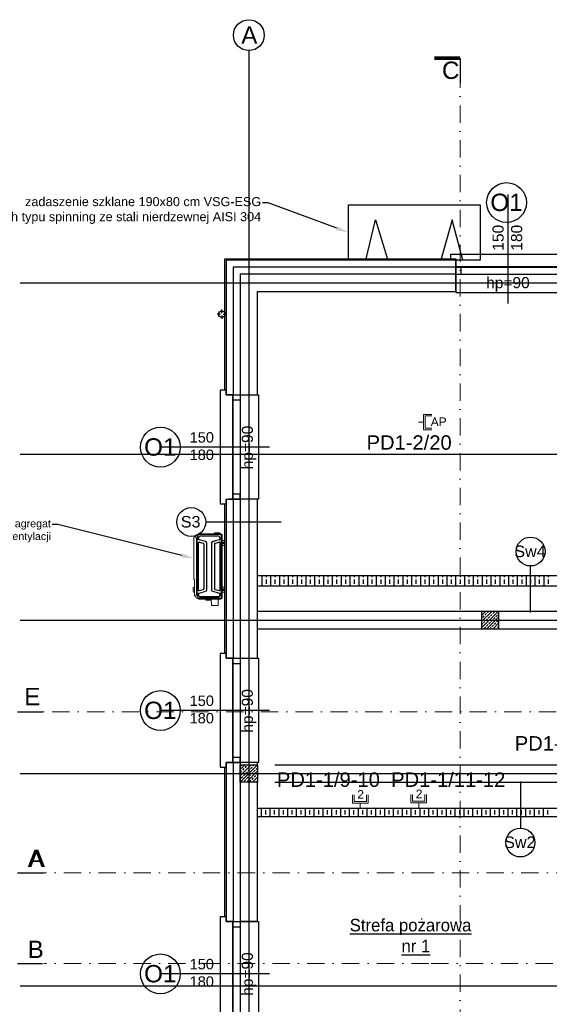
# Model space of a CAD drawing. Header units: millimetres. Extents: x -7023 to 53801, y 9849 to 33561.
# Tile 83 of 256: x 10553 to 11317, y 15815 to 17234. Entities that reach past the tile are written whole.
import ezdxf
from ezdxf.enums import TextEntityAlignment as Align

# ---------------------------------------------------------------- set-up
doc = ezdxf.new("R2010")
doc.units = ezdxf.units.MM
doc.linetypes.add('DASHDOT', pattern=[1, 0.5, -0.25, 0, -0.25])
doc.layers.add('.IE_podklad', color=252, linetype='Continuous')
doc.layers.add('IE_LAN', color=5, linetype='Continuous', lineweight=9)
doc.styles.add('Arial', font='arial.ttf', dxfattribs={"height": 125})
doc.styles.add('MtX_Arial_2', font='txt')
doc.styles.add('Opisowy', font='arial.ttf')
doc.styles.get("Standard").update_dxf_attribs({"font": 'arial.ttf'})
doc.linetypes.add('ZIGZAG', pattern='A,0.00254,-5.08,[131,ltypeshp.shx,S=5.08,R=0,X=-5.08,Y=0],-10.16,[131,ltypeshp.shx,S=5.08,R=180,X=5.08,Y=0],-5.08', length=20.32254)

# ---------------------------------------------------------------- blocks, each defined once
blk = doc.blocks.new('*U62')
at = {"layer": 'IE_LAN', "lineweight": 20}
for p, q in [((-13644.9, -15940.4), (-13644.9, -15928.5)), ((-13642.6, -15938), (-13642.6, -15928.5)), ((-13624.7, -15938), (-13624.7, -15928.5)), ((-13622.5, -15940.4), (-13622.5, -15928.5)), ((-13622.5, -15940.4), (-13644.9, -15940.4)), ((-13624.7, -15938), (-13642.6, -15938)), ((-13633.7, -15947.6), (-13633.7, -15940.4))]:
    blk.add_line(p, q, dxfattribs=at)
at = {"layer": 'IE_LAN', "ltscale": 25, "insert": (-13638, -15921.5), "char_height": 12.39, "attachment_point": 1}
blk.add_mtext_dynamic_manual_height_columns('{\\C256;2}', width=0.263, gutter_width=62, heights=[-12.4], dxfattribs=at)
blk = doc.blocks.new('*U64')
at = {"layer": 'IE_LAN', "lineweight": 20}
for p, q in [((-13661.2, -15989.5), (-13653.9, -15989.5)), ((-13653.9, -16000.6), (-13653.9, -15978.3)), ((-13653.9, -15978.3), (-13642.1, -15978.3)), ((-13651.6, -15998.4), (-13651.6, -15980.5)), ((-13651.6, -15980.5), (-13642.1, -15980.5)), ((-13653.9, -16000.6), (-13642.1, -16000.6)), ((-13651.6, -15998.4), (-13642.1, -15998.4))]:
    blk.add_line(p, q, dxfattribs=at)
at = {"layer": 'IE_LAN', "ltscale": 25, "insert": (-13643.6, -15982.8), "char_height": 12.39, "attachment_point": 1}
blk.add_mtext_dynamic_manual_height_columns('{\\C256;AP}', width=0.263, gutter_width=62, heights=[-12.4], dxfattribs=at)

msp = doc.modelspace()

# ---------------------------------------------------------------- linework, layer by layer
at = {"layer": '.IE_podklad', "ltscale": 25}
for p, q in [((10883.6, 17190), (10883.6, 15097.9)), ((10554.1, 16854.7), (13853.1, 16854.7)), ((10554.1, 16607.7), (13853.1, 16607.7)), ((10554.1, 16368.7), (13536.7, 16368.7)), ((10554.1, 16147.7), (13853.1, 16147.7)), ((10554.1, 15841.7), (13853.1, 15841.7))]:
    msp.add_line(p, q, dxfattribs=at)
at = {"layer": '.IE_podklad', "linetype": 'ByBlock', "lineweight": -2}
for p, q in [((10911.3, 16969.8), (10903.3, 16969.8)), ((10608.4, 16506.3), (10600.4, 16506.3))]:
    msp.add_line(p, q, dxfattribs=at)
at = {"layer": '.IE_podklad', "linetype": 'ByBlock'}
for p, q in [((11027.1, 16887.2), (11027.1, 16967.2)), ((11027.1, 16967.2), (11217.1, 16967.2)), ((11217.1, 16967.2), (11217.1, 16887.2)), ((11052.1, 16887.2), (11066.2, 16945.7)), ((11066.2, 16945.7), (11083.8, 16887.2)), ((11176.6, 16945.7), (11160.3, 16887.2)), ((11192.1, 16887.2), (11176.6, 16945.7)), ((11217.1, 16887.2), (11027.1, 16887.2))]:
    msp.add_line(p, q, dxfattribs=at)
at = {"layer": '.IE_podklad'}
for p, q in [((10849.1, 16887.2), (10849.1, 16889.2)), ((10849.1, 16889.2), (11181.9, 16889.2)), ((10849.1, 16700.2), (10849.1, 16887.2)), ((11181.9, 16887.2), (10851.1, 16887.2)), ((10851.1, 16887.2), (10851.1, 16693.2)), ((11181.9, 16889.2), (11181.9, 16887.2)), ((11181.9, 16865.5), (11181.9, 16887.2)), ((11181.9, 16867.2), (10871.1, 16867.2)), ((10871.1, 16867.2), (10871.1, 16693.2)), ((11181.9, 16842.2), (11181.9, 16867.2)), ((10896.1, 16693.2), (10896.1, 16842.2)), ((10896.1, 16842.2), (11181.9, 16842.2)), ((10871.1, 16693.2), (10896.1, 16693.2)), ((10851.1, 16543.2), (10851.1, 16313.7)), ((10896.1, 16543.2), (10871.1, 16543.2)), ((10871.1, 16543.2), (10871.1, 16313.7)), ((10896.1, 16356.2), (10896.1, 16543.2)), ((10849.1, 16320.7), (10849.1, 16536.2)), ((10930.3, 16509.9), (10821.3, 16509.9)), ((11289.1, 16447.2), (11289.1, 16379.7)), ((10896.1, 16433.2), (11495.1, 16433.2)), ((10902.7, 16417.7), (10902.7, 16433.2)), ((10909, 16430.4), (10909, 16433.2)), ((10915.4, 16417.7), (10915.4, 16433.2)), ((10921.7, 16430.4), (10921.7, 16433.2)), ((10928.1, 16417.7), (10928.1, 16433.2)), ((10934.4, 16430.4), (10934.4, 16433.2)), ((10940.8, 16417.7), (10940.8, 16433.2)), ((10947.1, 16430.4), (10947.1, 16433.2)), ((10953.5, 16417.7), (10953.5, 16433.2)), ((10959.8, 16430.4), (10959.8, 16433.2)), ((10966.2, 16417.7), (10966.2, 16433.2)), ((10972.5, 16430.4), (10972.5, 16433.2)), ((10978.9, 16417.7), (10978.9, 16433.2)), ((10985.2, 16430.4), (10985.2, 16433.2)), ((10991.6, 16417.7), (10991.6, 16433.2)), ((10997.9, 16430.4), (10997.9, 16433.2)), ((11004.3, 16417.7), (11004.3, 16433.2)), ((11010.6, 16430.4), (11010.6, 16433.2)), ((11017, 16417.7), (11017, 16433.2)), ((11023.3, 16430.4), (11023.3, 16433.2)), ((11029.7, 16417.7), (11029.7, 16433.2)), ((11036, 16430.4), (11036, 16433.2)), ((11042.4, 16417.7), (11042.4, 16433.2)), ((11048.7, 16430.4), (11048.7, 16433.2)), ((11055.1, 16417.7), (11055.1, 16433.2)), ((11061.4, 16430.4), (11061.4, 16433.2)), ((11067.8, 16417.7), (11067.8, 16433.2)), ((11074.1, 16430.4), (11074.1, 16433.2)), ((11080.5, 16417.7), (11080.5, 16433.2)), ((11086.8, 16430.4), (11086.8, 16433.2)), ((11093.2, 16417.7), (11093.2, 16433.2)), ((11099.5, 16430.4), (11099.5, 16433.2)), ((11105.9, 16417.7), (11105.9, 16433.2)), ((11112.2, 16430.4), (11112.2, 16433.2)), ((11118.6, 16417.7), (11118.6, 16433.2)), ((11124.9, 16430.4), (11124.9, 16433.2)), ((11131.3, 16417.7), (11131.3, 16433.2)), ((11137.6, 16430.4), (11137.6, 16433.2)), ((11144, 16417.7), (11144, 16433.2)), ((11150.3, 16430.4), (11150.3, 16433.2)), ((11156.7, 16417.7), (11156.7, 16433.2)), ((11163, 16430.4), (11163, 16433.2)), ((11169.4, 16417.7), (11169.4, 16433.2)), ((11175.7, 16430.4), (11175.7, 16433.2)), ((11182.1, 16417.7), (11182.1, 16433.2)), ((11188.4, 16430.4), (11188.4, 16433.2)), ((11194.8, 16417.7), (11194.8, 16433.2)), ((11201.1, 16430.4), (11201.1, 16433.2)), ((11207.5, 16417.7), (11207.5, 16433.2)), ((11213.8, 16430.4), (11213.8, 16433.2)), ((11220.2, 16417.7), (11220.2, 16433.2)), ((11226.5, 16430.4), (11226.5, 16433.2)), ((11232.9, 16417.7), (11232.9, 16433.2)), ((11239.2, 16430.4), (11239.2, 16433.2)), ((11245.6, 16417.7), (11245.6, 16433.2)), ((11251.9, 16430.4), (11251.9, 16433.2)), ((11258.3, 16417.7), (11258.3, 16433.2)), ((11264.6, 16430.4), (11264.6, 16433.2)), ((11271, 16417.7), (11271, 16433.2)), ((11277.3, 16430.4), (11277.3, 16433.2)), ((11283.7, 16417.7), (11283.7, 16433.2)), ((11290, 16430.4), (11290, 16433.2)), ((11296.4, 16417.7), (11296.4, 16433.2)), ((11302.7, 16430.4), (11302.7, 16433.2)), ((11309.1, 16417.7), (11309.1, 16433.2)), ((11315.4, 16430.4), (11315.4, 16433.2)), ((11495.1, 16417.7), (10896.1, 16417.7)), ((10909, 16420.9), (10909, 16427.2)), ((10909, 16417.7), (10909, 16417.7)), ((10921.7, 16420.9), (10921.7, 16427.2)), ((10921.7, 16417.7), (10921.7, 16417.7)), ((10934.4, 16420.9), (10934.4, 16427.2)), ((10934.4, 16417.7), (10934.4, 16417.7)), ((10947.1, 16420.9), (10947.1, 16427.2)), ((10947.1, 16417.7), (10947.1, 16417.7)), ((10959.8, 16420.9), (10959.8, 16427.2)), ((10959.8, 16417.7), (10959.8, 16417.7)), ((10972.5, 16420.9), (10972.5, 16427.2)), ((10972.5, 16417.7), (10972.5, 16417.7)), ((10985.2, 16420.9), (10985.2, 16427.2)), ((10985.2, 16417.7), (10985.2, 16417.7)), ((10997.9, 16420.9), (10997.9, 16427.2)), ((10997.9, 16417.7), (10997.9, 16417.7)), ((11010.6, 16420.9), (11010.6, 16427.2)), ((11010.6, 16417.7), (11010.6, 16417.7)), ((11023.3, 16420.9), (11023.3, 16427.2)), ((11023.3, 16417.7), (11023.3, 16417.7)), ((11036, 16420.9), (11036, 16427.2)), ((11036, 16417.7), (11036, 16417.7)), ((11048.7, 16420.9), (11048.7, 16427.2)), ((11048.7, 16417.7), (11048.7, 16417.7)), ((11061.4, 16420.9), (11061.4, 16427.2)), ((11061.4, 16417.7), (11061.4, 16417.7)), ((11074.1, 16420.9), (11074.1, 16427.2)), ((11074.1, 16417.7), (11074.1, 16417.7)), ((11086.8, 16420.9), (11086.8, 16427.2)), ((11086.8, 16417.7), (11086.8, 16417.7)), ((11099.5, 16420.9), (11099.5, 16427.2)), ((11099.5, 16417.7), (11099.5, 16417.7)), ((11112.2, 16420.9), (11112.2, 16427.2)), ((11112.2, 16417.7), (11112.2, 16417.7)), ((11124.9, 16420.9), (11124.9, 16427.2)), ((11124.9, 16417.7), (11124.9, 16417.7)), ((11137.6, 16420.9), (11137.6, 16427.2)), ((11137.6, 16417.7), (11137.6, 16417.7)), ((11150.3, 16420.9), (11150.3, 16427.2)), ((11150.3, 16417.7), (11150.3, 16417.7)), ((11163, 16420.9), (11163, 16427.2)), ((11163, 16417.7), (11163, 16417.7)), ((11175.7, 16420.9), (11175.7, 16427.2)), ((11175.7, 16417.7), (11175.7, 16417.7)), ((11188.4, 16420.9), (11188.4, 16427.2)), ((11188.4, 16417.7), (11188.4, 16417.7)), ((11201.1, 16420.9), (11201.1, 16427.2)), ((11201.1, 16417.7), (11201.1, 16417.7)), ((11213.8, 16420.9), (11213.8, 16427.2)), ((11213.8, 16417.7), (11213.8, 16417.7)), ((11226.5, 16420.9), (11226.5, 16427.2)), ((11226.5, 16417.7), (11226.5, 16417.7)), ((11239.2, 16420.9), (11239.2, 16427.2)), ((11239.2, 16417.7), (11239.2, 16417.7)), ((11251.9, 16420.9), (11251.9, 16427.2)), ((11251.9, 16417.7), (11251.9, 16417.7)), ((11264.6, 16420.9), (11264.6, 16427.2)), ((11264.6, 16417.7), (11264.6, 16417.7)), ((11277.3, 16420.9), (11277.3, 16427.2)), ((11277.3, 16417.7), (11277.3, 16417.7)), ((11290, 16420.9), (11290, 16427.2)), ((11290, 16417.7), (11290, 16417.7)), ((11302.7, 16420.9), (11302.7, 16427.2)), ((11302.7, 16417.7), (11302.7, 16417.7)), ((11315.4, 16420.9), (11315.4, 16427.2)), ((11315.4, 16417.7), (11315.4, 16417.7)), ((11219.1, 16375.5), (11224.7, 16381.2)), ((11219.1, 16366.5), (11233.7, 16381.2)), ((11219.1, 16357.6), (11242.7, 16381.2)), ((11244.1, 16381.2), (11219.1, 16381.2)), ((11219.1, 16381.2), (11219.1, 16356.2)), ((11219.4, 16380.4), (11220.3, 16381.2)), ((11220.6, 16372.5), (11222.8, 16374.8)), ((11223.9, 16375.9), (11226.2, 16378.2)), ((11226.7, 16356.2), (11244.1, 16373.6)), ((11227.3, 16379.3), (11229.2, 16381.2)), ((11228.4, 16371.4), (11230.7, 16373.7)), ((11231.8, 16374.8), (11234, 16377)), ((11235.2, 16378.2), (11237.4, 16380.4)), ((11239.7, 16373.7), (11241.9, 16375.9)), ((11243, 16377), (11244.1, 16378.1)), ((11244.1, 16356.2), (11244.1, 16381.2)), ((11219.1, 16371), (11219.4, 16371.4)), ((11219.1, 16362), (11220.6, 16363.6)), ((11221.7, 16364.7), (11223.9, 16366.9)), ((11222.8, 16356.8), (11225.1, 16359.1)), ((11225.1, 16368.1), (11227.3, 16370.3)), ((11226.2, 16360.2), (11228.4, 16362.4)), ((11229.6, 16363.6), (11231.8, 16365.8)), ((11232.9, 16366.9), (11235.2, 16369.2)), ((11234, 16359.1), (11236.3, 16361.3)), ((11235.7, 16356.2), (11244.1, 16364.6)), ((11236.3, 16370.3), (11238.5, 16372.5)), ((11237.4, 16362.4), (11239.7, 16364.7)), ((11240.8, 16365.8), (11243, 16368.1)), ((11241.9, 16357.9), (11244.1, 16360.1)), ((10896.1, 16313.7), (10896.1, 16356.2)), ((11219.1, 16356.2), (11244.1, 16356.2)), ((11231.2, 16356.2), (11232.9, 16357.9)), ((11240.2, 16356.2), (11240.8, 16356.8)), ((10851.1, 16313.7), (10861.2, 16313.7)), ((10871.1, 16313.7), (10896.1, 16313.7)), ((10871.1, 16163.7), (10851.1, 16163.7)), ((10851.1, 16163.7), (10851.1, 15934.2)), ((10896.1, 16163.7), (10871.1, 16163.7)), ((10871.1, 16163.7), (10871.1, 15934.2)), ((10871.1, 16153.2), (10878, 16160.2)), ((10871.1, 16144.3), (10887, 16160.2)), ((10871.1, 16135.3), (10896, 16160.2)), ((10871.1, 16160.2), (10896.1, 16160.2)), ((10871.1, 16135.2), (10871.1, 16160.2)), ((10881.6, 16159.3), (10882.5, 16160.2)), ((10889.4, 16158.1), (10891.5, 16160.2)), ((10896.1, 16160.2), (10896.1, 16163.7)), ((10896.1, 16160.2), (10896.1, 16135.2)), ((10849.1, 15941.2), (10849.1, 16156.7)), ((10871.1, 16157.7), (10872.6, 16159.3)), ((10871.5, 16149.2), (10873.7, 16151.4)), ((10874.8, 16152.5), (10877.1, 16154.8)), ((10876, 16144.7), (10878.2, 16146.9)), ((10878.2, 16155.9), (10880.4, 16158.1)), ((10879.3, 16148), (10881.6, 16150.3)), ((10880, 16135.2), (10896.1, 16151.3)), ((10882.7, 16151.4), (10884.9, 16153.6)), ((10886.1, 16154.8), (10888.3, 16157)), ((10887.2, 16146.9), (10889.4, 16149.2)), ((10890.5, 16150.3), (10892.8, 16152.5)), ((10893.9, 16153.6), (10896.1, 16155.8)), ((10895, 16145.8), (10896, 16146.8)), ((10871.1, 16139.8), (10871.5, 16140.2)), ((10896.1, 16135.2), (10871.1, 16135.2)), ((10872.6, 16141.3), (10874.8, 16143.5)), ((10875.5, 16135.2), (10876, 16135.7)), ((10877.1, 16136.8), (10879.3, 16139.1)), ((10880.4, 16140.2), (10882.7, 16142.4)), ((10883.8, 16143.5), (10886.1, 16145.8)), ((10884.9, 16135.7), (10887.2, 16137.9)), ((10888.3, 16139.1), (10890.5, 16141.3)), ((10888.9, 16135.2), (10896, 16142.3)), ((10891.7, 16142.4), (10893.9, 16144.7)), ((10893.4, 16135.2), (10895, 16136.8)), ((10896.1, 15934.2), (10896.1, 16135.2)), ((11275.4, 16068.5), (11275.4, 16136)), ((11397.1, 16097.2), (10896.1, 16097.2)), ((10901.7, 16085.2), (10901.7, 16097.2)), ((10908.1, 16088.4), (10908.1, 16094.7)), ((10914.4, 16085.2), (10914.4, 16097.2)), ((10920.8, 16088.4), (10920.8, 16094.7)), ((10927.1, 16085.2), (10927.1, 16097.2)), ((10933.5, 16088.4), (10933.5, 16094.7)), ((10939.8, 16085.2), (10939.8, 16097.2)), ((10946.2, 16088.4), (10946.2, 16094.7)), ((10952.5, 16085.2), (10952.5, 16097.2)), ((10958.9, 16088.4), (10958.9, 16094.7)), ((10965.2, 16085.2), (10965.2, 16097.2)), ((10971.6, 16088.4), (10971.6, 16094.7)), ((10977.9, 16085.2), (10977.9, 16097.2)), ((10984.3, 16088.4), (10984.3, 16094.7)), ((10990.6, 16085.2), (10990.6, 16097.2)), ((10997, 16088.4), (10997, 16094.7)), ((11003.3, 16085.2), (11003.3, 16097.2)), ((11009.7, 16088.4), (11009.7, 16094.7)), ((11016, 16085.2), (11016, 16097.2)), ((11022.4, 16088.4), (11022.4, 16094.7)), ((11028.7, 16085.2), (11028.7, 16097.2)), ((11035.1, 16088.4), (11035.1, 16094.7)), ((11041.4, 16085.2), (11041.4, 16097.2)), ((11047.8, 16088.4), (11047.8, 16094.7)), ((11054.1, 16085.2), (11054.1, 16097.2)), ((11060.5, 16088.4), (11060.5, 16094.7)), ((11066.8, 16085.2), (11066.8, 16097.2)), ((11073.2, 16088.4), (11073.2, 16094.7)), ((11079.5, 16085.2), (11079.5, 16097.2)), ((11085.9, 16088.4), (11085.9, 16094.7)), ((11092.2, 16085.2), (11092.2, 16097.2)), ((11098.6, 16088.4), (11098.6, 16094.7)), ((11104.9, 16085.2), (11104.9, 16097.2)), ((11111.3, 16088.4), (11111.3, 16094.7)), ((11117.6, 16085.2), (11117.6, 16097.2)), ((11124, 16088.4), (11124, 16094.7)), ((11130.3, 16085.2), (11130.3, 16097.2)), ((11136.7, 16088.4), (11136.7, 16094.7)), ((11143, 16085.2), (11143, 16097.2)), ((11149.4, 16088.4), (11149.4, 16094.7)), ((11155.7, 16085.2), (11155.7, 16097.2)), ((11162.1, 16088.4), (11162.1, 16094.7)), ((11168.4, 16085.2), (11168.4, 16097.2)), ((11174.8, 16088.4), (11174.8, 16094.7)), ((11181.1, 16085.2), (11181.1, 16097.2)), ((11187.5, 16088.4), (11187.5, 16094.7)), ((11193.8, 16085.2), (11193.8, 16097.2)), ((11200.2, 16088.4), (11200.2, 16094.7)), ((11206.5, 16085.2), (11206.5, 16097.2)), ((11212.9, 16088.4), (11212.9, 16094.7)), ((11219.2, 16085.2), (11219.2, 16097.2)), ((11225.6, 16088.4), (11225.6, 16094.7)), ((11231.9, 16085.2), (11231.9, 16097.2)), ((11238.3, 16088.4), (11238.3, 16094.7)), ((11244.6, 16085.2), (11244.6, 16097.2)), ((11251, 16088.4), (11251, 16094.7)), ((11257.3, 16085.2), (11257.3, 16097.2)), ((11263.7, 16088.4), (11263.7, 16094.7)), ((11270, 16085.2), (11270, 16097.2)), ((11276.4, 16088.4), (11276.4, 16094.7)), ((11282.7, 16085.2), (11282.7, 16097.2)), ((11289.1, 16088.4), (11289.1, 16094.7)), ((11295.4, 16085.2), (11295.4, 16097.2)), ((11301.8, 16088.4), (11301.8, 16094.7)), ((11308.1, 16085.2), (11308.1, 16097.2)), ((11314.5, 16088.4), (11314.5, 16094.7)), ((11478.1, 16085.2), (10896.1, 16085.2)), ((10908.1, 16085.2), (10908.1, 16085.2)), ((10896.1, 15934.2), (10871.1, 15934.2))]:
    msp.add_line(p, q, dxfattribs=at)
at = {"layer": '.IE_podklad', "linetype": 'ZIGZAG'}
for p, q in [((11181.9, 16877.2), (10861.1, 16877.2)), ((10861.1, 16877.2), (10861.1, 16693.2)), ((10861.2, 16543.2), (10861.2, 16313.7)), ((10861.1, 16163.7), (10861.1, 15934.2))]:
    msp.add_line(p, q, dxfattribs=at)
at = {"layer": '.IE_podklad', "linetype": 'Continuous'}
for p, q in [((10844.7, 16811.2), (10844.7, 16816.2)), ((10843, 16809.5), (10838, 16809.5)), ((10844.7, 16807.8), (10844.7, 16802.8)), ((10846.4, 16809.5), (10851.4, 16809.5))]:
    msp.add_line(p, q, dxfattribs=at)
at = {"layer": '.IE_podklad', "linetype": 'Continuous', "lineweight": 0}
for p, q in [((10804.4, 16427.3), (10804.4, 16487.8)), ((10805.4, 16488), (10804.5, 16487.9)), ((10805.4, 16488.4), (10805.4, 16488)), ((10809.7, 16492.3), (10811.3, 16493)), ((10810.9, 16491.7), (10811.5, 16491.9)), ((10811.8, 16493.1), (10843.2, 16493.1)), ((10815.7, 16490.2), (10813, 16490.2)), ((10813, 16489.5), (10815.7, 16489.5)), ((10840.1, 16490.2), (10815.7, 16490.2)), ((10815.7, 16489.5), (10826.5, 16489.5)), ((10826.5, 16489.5), (10837.4, 16489.5)), ((10834.3, 16493.1), (10834.3, 16494.4)), ((10837.4, 16489.5), (10840.1, 16489.5)), ((10841.3, 16488.2), (10841.9, 16486.3)), ((10842.5, 16486.4), (10841.8, 16488.9)), ((10844, 16492.8), (10844.8, 16492)), ((10845.1, 16491.3), (10845.1, 16400.5)), ((10808, 16486), (10808, 16486.2)), ((10808, 16484.6), (10808, 16486)), ((10808, 16406), (10808, 16484.6)), ((10810.7, 16412), (10810.7, 16480.2)), ((10811.3, 16480.2), (10811.3, 16412)), ((10821.1, 16481.9), (10811.8, 16484.5)), ((10811.9, 16485), (10821.3, 16482.5)), ((10817.9, 16479.2), (10811.9, 16480.7)), ((10812.1, 16481.3), (10818, 16479.8)), ((10818.6, 16414), (10818.6, 16478.3)), ((10819.2, 16478.3), (10819.2, 16414)), ((10822.6, 16480), (10822.6, 16446.1)), ((10823.2, 16480), (10823.2, 16446.1)), ((10829.9, 16480), (10829.9, 16446.2)), ((10830.5, 16480), (10830.5, 16412.2)), ((10831.8, 16482.5), (10841.2, 16485)), ((10841.3, 16484.5), (10832, 16481.9)), ((10833.9, 16414), (10833.9, 16478.3)), ((10834.5, 16478.3), (10834.5, 16414)), ((10835.1, 16479.8), (10841, 16481.3)), ((10841.2, 16480.7), (10835.2, 16479.2)), ((10841.8, 16412), (10841.8, 16480.2)), ((10842.4, 16480.2), (10842.4, 16412)), ((10848.1, 16483.4), (10845.1, 16483.4)), ((10845.1, 16476.1), (10848.1, 16476.1)), ((10845.8, 16480.4), (10845.9, 16479.2)), ((10847, 16479.2), (10847, 16480.4)), ((10849.1, 16477.1), (10849.1, 16482.4)), ((10822.6, 16446.1), (10822.6, 16412.2)), ((10823.2, 16446.1), (10823.2, 16412.2)), ((10829.9, 16446.2), (10829.9, 16412.2)), ((10804.5, 16427.2), (10805.4, 16427.1)), ((10805.4, 16416.1), (10804.6, 16416.1)), ((10805.4, 16427.1), (10805.3, 16403.9)), ((10848.1, 16416.1), (10845.1, 16416.1)), ((10803.6, 16409.8), (10803.6, 16415.1)), ((10804.6, 16408.8), (10805.4, 16408.8)), ((10807.2, 16402.7), (10808, 16406)), ((10810.6, 16405.8), (10811, 16404.4)), ((10811.6, 16404.6), (10811.2, 16405.9)), ((10811.8, 16407.7), (10821.1, 16410.3)), ((10811.9, 16411.5), (10817.9, 16413)), ((10821.3, 16409.7), (10811.9, 16407.2)), ((10818, 16412.4), (10812.1, 16410.9)), ((10813, 16402.7), (10826.5, 16402.7)), ((10837.4, 16402), (10813, 16401.9)), ((10826.5, 16402.7), (10837.4, 16402.7)), ((10841.2, 16407.2), (10831.8, 16409.7)), ((10832, 16410.3), (10841.3, 16407.7)), ((10841, 16410.9), (10835.1, 16412.4)), ((10835.2, 16413), (10841.2, 16411.5)), ((10837.4, 16402.7), (10840.1, 16402.7)), ((10840.1, 16402), (10837.4, 16402)), ((10841.4, 16404.3), (10841.1, 16403.4)), ((10841.4, 16404.3), (10841.9, 16405.9)), ((10845.1, 16408.8), (10848.1, 16408.8)), ((10845.8, 16413.1), (10845.9, 16411.9)), ((10847, 16411.9), (10847, 16413.1)), ((10849.1, 16409.8), (10849.1, 16415.1)), ((10807.7, 16400.9), (10807.7, 16400.9)), ((10811.4, 16399.1), (10809.7, 16399.9)), ((10810.9, 16400.6), (10811.5, 16400.3)), ((10843.3, 16399.1), (10811.4, 16399.1)), ((10821.2, 16399.1), (10821.9, 16397.8)), ((10822.9, 16397.6), (10822.2, 16397.6)), ((10826.9, 16397.6), (10822.9, 16397.6)), ((10827.6, 16397.6), (10826.9, 16397.6)), ((10827.9, 16397.8), (10828.7, 16399.1)), ((10829.1, 16399.1), (10829.6, 16389.9)), ((10838.5, 16389.9), (10829.6, 16389.9)), ((10839.1, 16389.9), (10838.5, 16389.9)), ((10844.9, 16400.2), (10844.1, 16399.4))]:
    msp.add_line(p, q, dxfattribs=at)
at = {"layer": '.IE_podklad', "lineweight": 0}
for p, q in [((10811.4, 16489), (10810.6, 16486.4)), ((10812, 16488.8), (10811.2, 16486.3)), ((10843.1, 16491.9), (10811.5, 16491.9)), ((10834.3, 16494.4), (10841.9, 16494.4)), ((10841.9, 16494.4), (10841.9, 16493.1)), ((10811, 16404.4), (10811.3, 16403.2)), ((10811.6, 16404.6), (10812, 16403.4)), ((10843.1, 16400.3), (10811.5, 16400.3)), ((10839.5, 16390.3), (10839.5, 16399.1))]:
    msp.add_line(p, q, dxfattribs=at)
at = {"layer": '.IE_podklad', "ltscale": 0.5}
for p, q in [((11617.1, 16381.2), (10896.1, 16381.2)), ((10896.1, 16356.2), (11617.1, 16356.2)), ((10921.1, 16160.2), (12039.6, 16160.2)), ((10921.1, 16135.2), (12039.6, 16135.2))]:
    msp.add_line(p, q, dxfattribs=at)
at = {"layer": '.IE_podklad', "linetype": 'DASHDOT', "lineweight": 13, "ltscale": 50}
msp.add_line((10550.2, 16236.4), (13108.5, 16236.4), dxfattribs=at)
at = {"layer": '.IE_podklad', "lineweight": 30, "ltscale": 25}
for p, q in [((10550.2, 16236.4), (10586.1, 16236.4)), ((10552, 16004.7), (10588, 16004.7))]:
    msp.add_line(p, q, dxfattribs=at)
at = {"layer": '.IE_podklad', "ltscale": 25, "const_width": 5}
msp.add_lwpolyline([(11151, 17178.5), (11188, 17178.5)], dxfattribs=at)
at = {"layer": '.IE_podklad', "lineweight": 30, "ltscale": 25}
for points in [[(11188, 17178.5), (11188, 17142.5)], [(10550.2, 16004.7), (10586.1, 16004.7)], [(10550.2, 15873.8), (10586.1, 15873.8)]]:
    msp.add_lwpolyline(points, dxfattribs=at)
at = {"layer": '.IE_podklad', "linetype": 'DASHDOT', "lineweight": 13, "ltscale": 50}
for points in [[(11188, 17160.5), (11188, 15275)], [(11143, 16004.7), (11143, 16004.7), (10588.1, 16004.7)], [(13605.8, 16004.7), (11143, 16004.7)], [(11143, 15873.8), (11143, 15873.8), (10588.1, 15873.8)], [(12373.8, 15873.8), (11143, 15873.8)]]:
    msp.add_lwpolyline(points, dxfattribs=at)
at = {"layer": '.IE_podklad', "linetype": 'ByBlock', "lineweight": -2}
for points in [[(11010.2, 16933.4), (10911.3, 16969.8)], [(10786.9, 16461.9), (10608.4, 16506.3)]]:
    msp.add_lwpolyline(points, dxfattribs=at)
at = {"layer": '.IE_podklad'}
for points in [[(11257.2, 16824.8), (11257.2, 16982.2)], [(11181.9, 16887.2), (11181.9, 16841), (11331.9, 16841), (11331.9, 16883)], [(10851.1, 16693.2), (10897.3, 16693.2), (10897.3, 16543.2), (10855.2, 16543.2)], [(10913.5, 16617.9), (10756.1, 16617.9)], [(10851.1, 16313.7), (10897.3, 16313.7), (10897.3, 16163.7), (10855.2, 16163.7)], [(10913.5, 16238.4), (10756.1, 16238.4)], [(10851.1, 15934.2), (10897.3, 15934.2), (10897.3, 15784.2), (10855.2, 15784.2)], [(10913.5, 15858.9), (10756.1, 15858.9)]]:
    msp.add_lwpolyline(points, dxfattribs=at)
for points in [[(11181.9, 16887.2), (11174.9, 16887.2), (11174.9, 16896), (11338.9, 16896), (11338.9, 16887.2), (11331.9, 16887.2), (11331.9, 16877), (11181.9, 16877)], [(11181.9, 16867.2), (11331.9, 16867.2), (11331.9, 16877.8), (11181.9, 16877.8)], [(11181.9, 16867.2), (11189.7, 16867.2), (11189.7, 16877.8), (11181.9, 16877.8)], [(10851.1, 16693.2), (10851.1, 16700.2), (10842.2, 16700.2), (10842.2, 16536.2), (10851.1, 16536.2), (10851.1, 16543.2), (10861.2, 16543.2), (10861.2, 16693.2)], [(10871.1, 16693.2), (10871.1, 16543.2), (10860.4, 16543.2), (10860.4, 16693.2)], [(10871.1, 16693.2), (10871.1, 16685.4), (10860.4, 16685.4), (10860.4, 16693.2)], [(10871.1, 16543.2), (10871.1, 16550.4), (10860.4, 16550.4), (10860.4, 16543.2)], [(10851.1, 16313.7), (10851.1, 16320.7), (10842.2, 16320.7), (10842.2, 16156.7), (10851.1, 16156.7), (10851.1, 16163.7), (10861.2, 16163.7), (10861.2, 16313.7)], [(10871.1, 16313.7), (10871.1, 16163.7), (10860.4, 16163.7), (10860.4, 16313.7)], [(10871.1, 16313.7), (10871.1, 16305.9), (10860.4, 16305.9), (10860.4, 16313.7)], [(10871.1, 16163.7), (10871.1, 16170.9), (10860.4, 16170.9), (10860.4, 16163.7)], [(10851.1, 15934.2), (10851.1, 15941.2), (10842.2, 15941.2), (10842.2, 15777.2), (10851.1, 15777.2), (10851.1, 15784.2), (10861.2, 15784.2), (10861.2, 15934.2)], [(10871.1, 15934.2), (10871.1, 15784.2), (10860.4, 15784.2), (10860.4, 15934.2)], [(10871.1, 15934.2), (10871.1, 15926.4), (10860.4, 15926.4), (10860.4, 15934.2)]]:
    msp.add_lwpolyline(points, close=True, dxfattribs=at)
at = {"layer": '.IE_podklad', "linetype": 'Continuous'}
for centre, radius in [((10883.6, 17211.6), 22.2), ((10844.7, 16809.5), 4.5)]:
    msp.add_circle(centre, radius, dxfattribs=at)
at = {"layer": '.IE_podklad'}
for centre, radius in [((11255, 16970.4), 28.7), ((10756.1, 16617.9), 28.7), ((10800.6, 16510.1), 20.8), ((11289.6, 16467.5), 20.8), ((10756.1, 16238.4), 28.7), ((11274.9, 16048.2), 20.8), ((10756.1, 15858.9), 28.7)]:
    msp.add_circle(centre, radius, dxfattribs=at)
at = {"layer": '.IE_podklad', "linetype": 'Continuous', "lineweight": 0}
for centre, radius, start, end in [((10804.5, 16487.7), 0.204, 95, 152.5659), ((10811.8, 16492.1), 1.08, 90, 114.6228), ((10812.2, 16486), 0.98, 163.4705, 255), ((10811.8, 16480.2), 0.48, 75.9833, 180), ((10817.7, 16478.3), 0.98, 0, 75.9834), ((10820.6, 16480), 2.6, 360, 75), ((10832.5, 16480), 2.6, 105, 180), ((10835.4, 16478.3), 0.98, 104.0166, 180), ((10840.9, 16486), 0.98, 285, 16.5295), ((10841.3, 16480.2), 0.48, 0, 104.0167), ((10846.4, 16480.4), 0.6, 359.6384, 180.3616), ((10846.4, 16479.2), 0.592, 180.3616, 359.6384), ((10848.1, 16482.4), 1, 0, 90), ((10848.1, 16477.1), 1, 270, 0), ((10804.5, 16427.4), 0.169, 191.7049, 269.2242), ((10848.1, 16415.1), 1, 0, 90), ((10812.2, 16406.2), 0.98, 105, 196.5295), ((10811.8, 16412), 0.48, 180, 284.0167), ((10817.7, 16414), 0.98, 284.0166, 0), ((10820.6, 16412.2), 2.6, 285, 360), ((10832.5, 16412.2), 2.6, 180, 255), ((10835.4, 16414), 0.98, 180, 255.9834), ((10841.3, 16412), 0.48, 255.9833, 0), ((10840.9, 16406.2), 0.98, 343.4705, 75), ((10846.4, 16413.1), 0.6, 359.6384, 180.3616), ((10846.4, 16411.9), 0.592, 180.3616, 359.6384), ((10848.1, 16409.8), 1, 270, 0), ((10822.2, 16398), 0.38, 210, 270), ((10827.6, 16398), 0.38, 270, 330), ((10839.1, 16390.4), 0.5, 270, 345.5225)]:
    msp.add_arc(centre, radius, start, end, dxfattribs=at)
at = {"layer": '.IE_podklad', "linetype": 'Continuous', "lineweight": 0, "extrusion": (0, 0, -1)}
for centre, radius, start, end in [((-10843.2, 16492.1), 1.08, 90, 135), ((-10844, 16491.3), 1.08, 135, 180), ((-10812.2, 16486), 1.58, 285, 16.5294), ((-10811.8, 16480.2), 1.08, 0, 104.0166), ((-10817.7, 16478.3), 1.58, 104.0166, 180), ((-10820.6, 16480), 2, 105, 180), ((-10832.5, 16480), 2, 0, 75), ((-10835.4, 16478.3), 1.58, 0, 75.9834), ((-10841.3, 16480.2), 1.08, 75.9834, 180), ((-10840.9, 16486), 1.58, 163.4706, 255), ((-10804.6, 16415.1), 1, 0, 90), ((-10804.6, 16409.8), 1, 270, 0), ((-10812.2, 16406.2), 1.58, 343.4706, 75), ((-10811.8, 16412), 1.08, 255.9834, 0), ((-10817.7, 16414), 1.58, 180, 255.9834), ((-10820.6, 16412.2), 2, 180, 255), ((-10832.5, 16412.2), 2, 285, 0), ((-10835.4, 16414), 1.58, 284.0166, 0), ((-10841.3, 16412), 1.08, 180, 284.0166), ((-10840.9, 16406.2), 1.58, 105, 196.5294), ((-10843.3, 16400.2), 1.08, 225, 270), ((-10844.1, 16401), 1.08, 206.2569, 225)]:
    msp.add_arc(centre, radius, start, end, dxfattribs=at)
at = {"layer": '.IE_podklad', "linetype": 'Continuous', "lineweight": 0}
for centre, major_axis, ratio, start_param, end_param in [((10807.1, 16489.6), (0.0738, 0.0946), 0.998984, 4.340516, 5.108379), ((10813, 16488.5), (0, -1.64), 0.995519, 3.141593, 4.441128), ((10813, 16488.5), (0, -1.05), 0.995519, 3.141593, 4.417344), ((10840.1, 16488.4), (0, -1.76), 0.995519, 1.850018, 3.141593), ((10840.1, 16487.8), (0, -1.76), 0.701022, 1.850018, 3.141593), ((10807.1, 16402.6), (0.0971, 0.0705), 0.993265, 5.919446, 6.693002), ((10813, 16403.7), (0, -1.76), 0.995519, 4.991611, 6.283185), ((10813, 16403.7), (0, -1.05), 0.995519, 5.007433, 6.283185), ((10840.1, 16403.7), (0, -1.05), 0.995519, 6.283185, 7.558937), ((10840.1, 16403.7), (0, -1.64), 0.995519, -0.000001, 1.299534), ((10841.8, 16404.5), (0.66, 2.17), 0.156049, 4.132135, 5.372092), ((10807.8, 16401), (0.125, 0.034), 0.000424, 3.097492, 3.186821)]:
    msp.add_ellipse(centre, major_axis=major_axis, ratio=ratio, start_param=start_param, end_param=end_param, dxfattribs=at)
for points, knots in [([(10805.5, 16488.5), (10805.5, 16488.5), (10805.5, 16488.5), (10805.4, 16488.4), (10805.4, 16488.4), (10805.4, 16488.4), (10805.4, 16488.4), (10805.4, 16488.4)], [0, 0, 0, 0, 0.43774, 0.43774, 0.874832, 0.874832, 1, 1, 1, 1]), ([(10807.9, 16486.6), (10807.8, 16487.1), (10807.7, 16487.7), (10807.4, 16488.7), (10807.3, 16489.1), (10807.2, 16489.5)], [0, 0, 0, 0, 0.562723, 0.562723, 1, 1, 1, 1]), ([(10807.8, 16491.4), (10807.8, 16491.4), (10807.8, 16491.4), (10807.8, 16491.4), (10807.8, 16491.4), (10807.8, 16491.4), (10807.8, 16491.4), (10807.7, 16491.3), (10807.7, 16491.3), (10807.7, 16491.3)], [0, 0, 0, 0, 0.021455, 0.021455, 0.228091, 0.228091, 0.613949, 0.613949, 1, 1, 1, 1]), ([(10809, 16486.1), (10809.6, 16488.5), (10809.7, 16489), (10810, 16490), (10810.2, 16490.5), (10810.3, 16491)], [0, 0, 0, 0, 0.489998, 0.489998, 1, 1, 1, 1]), ([(10805.4, 16403.8), (10805.4, 16403.8), (10805.4, 16403.8), (10805.4, 16403.8), (10805.4, 16403.8), (10805.4, 16403.9), (10805.4, 16403.9), (10805.3, 16403.9)], [0, 0, 0, 0, 0.436961, 0.436961, 0.873268, 0.873268, 1, 1, 1, 1]), ([(10809, 16406.1), (10809.6, 16403.7), (10809.7, 16403.2), (10810, 16402.2), (10810.2, 16401.7), (10810.3, 16401.2)], [0, 0, 0, 0, 0.489998, 0.489998, 1, 1, 1, 1]), ([(10807.7, 16400.9), (10807.7, 16400.9), (10807.7, 16400.9), (10807.7, 16400.8), (10807.7, 16400.8), (10807.7, 16400.8), (10807.8, 16400.8), (10807.8, 16400.8), (10807.8, 16400.8), (10807.8, 16400.8)], [0, 0, 0, 0, 0.386059, 0.386059, 0.771926, 0.771926, 0.978513, 0.978513, 1, 1, 1, 1])]:
    msp.add_open_spline(points, degree=3, knots=knots, dxfattribs=at)
for points, degree in [([(10807.2, 16489.5), (10805.5, 16488.5)], 1), ([(10807.7, 16491.3), (10807.2, 16489.6)], 1), ([(10807.8, 16491.4), (10808.4, 16491.7), (10809.1, 16492), (10809.7, 16492.3)], 3), ([(10807.9, 16486.6), (10807.9, 16486.5), (10808, 16486.3), (10808, 16486.2)], 3), ([(10810.3, 16491), (10810.4, 16491.3), (10810.7, 16491.5), (10810.9, 16491.7)], 3), ([(10843.8, 16491.2), (10843.6, 16491.4), (10843.4, 16491.6), (10843.1, 16491.9)], 3), ([(10843.9, 16446.2), (10843.8, 16491.2)], 1), ([(10809, 16446.1), (10809, 16459.4), (10809, 16472.7), (10809, 16486.1)], 3), ([(10809, 16446.1), (10809, 16432.7), (10809, 16419.4), (10809, 16406.1)], 3), ([(10843.9, 16446.2), (10843.9, 16432.2), (10843.9, 16418.3), (10843.9, 16404.4)], 3), ([(10805.4, 16403.8), (10806.3, 16403.3), (10807.1, 16402.7)], 2), ([(10807.2, 16402.7), (10807.4, 16401.8), (10807.7, 16400.9)], 2), ([(10843.9, 16404.4), (10843.9, 16403.2), (10843.9, 16402.1), (10843.9, 16401.1)], 3), ([(10809.7, 16399.9), (10809, 16400.2), (10808.4, 16400.5), (10807.8, 16400.8)], 3), ([(10810.3, 16401.2), (10810.4, 16400.9), (10810.7, 16400.7), (10810.9, 16400.6)], 3), ([(10843.8, 16401), (10843.6, 16400.8), (10843.4, 16400.6), (10843.2, 16400.3)], 3)]:
    msp.add_open_spline(points, degree=degree, dxfattribs=at)
at = {"layer": '.IE_podklad'}
for points in [[(11011.2, 16936.2), (11027.1, 16927.2), (11009.1, 16930.6)], [(10787.6, 16464.8), (10804.4, 16457.6), (10786.2, 16459)]]:
    msp.add_solid(points, dxfattribs=at)

# ---------------------------------------------------------------- block references
at = {"layer": 'IE_LAN', "ltscale": 25, "rotation": 360}
msp.add_blockref('*U64', (24789.3, 32643.5), dxfattribs=at)
at = {"layer": 'IE_LAN', "ltscale": 25}
for p in [(24677.9, 32045.3), (24762.1, 32046)]:
    msp.add_blockref('*U62', p, dxfattribs=at)

# ---------------------------------------------------------------- texts
at = {"layer": '.IE_podklad', "linetype": 'Continuous', "style": 'Opisowy'}
for s, height, p in [('O1', 25, (11231.6, 16958.2)), ('O1', 25, (10732.7, 16605.7)), ('S3', 16.64, (10785.5, 16502.1)), ('Sw4', 16.64, (11266.2, 16459.5)), ('O1', 25, (10732.7, 16226.2)), ('Sw2', 16.64, (11251.5, 16040.3)), ('O1', 25, (10732.7, 15846.7))]:
    msp.add_text(s, height=height, dxfattribs=at).set_placement(p)
at = {"layer": '.IE_podklad', "linetype": 'Continuous'}
for s, height, rotation, style, p in [('150', 16, 90, 'Opisowy', (11250.8, 16901)), ('180', 16, 90, 'Opisowy', (11277.5, 16901)), ('hp=90', 16, 360, 'Opisowy', (11225.6, 16847)), ('hp=90', 16, 90, 'Opisowy', (10889.4, 16586)), ('150', 15, 360, 'Opisowy', (10798.3, 16624.5)), ('180', 15, 360, 'Opisowy', (10798.3, 16599.4)), ('150', 15, 360, 'Opisowy', (10798.3, 16245)), ('hp=90', 16, 90, 'Opisowy', (10889.4, 16206.5)), ('180', 15, 360, 'Opisowy', (10798.3, 16219.9)), ('%%UStrefa pożarowa', 18, 360, 'MtX_Arial_2', (11029, 15920.2)), ('%%Unr 1', 18, 360, 'MtX_Arial_2', (11103.6, 15890.1)), ('150', 15, 360, 'Opisowy', (10798.3, 15865.5)), ('hp=90', 16, 90, 'Opisowy', (10889.4, 15827.3)), ('180', 15, 360, 'Opisowy', (10798.3, 15840.4))]:
    msp.add_text(s, height=height, rotation=rotation, dxfattribs=dict(at, style=style)).set_placement(p)
at = {"layer": '.IE_podklad', "linetype": 'Continuous', "ltscale": 25, "style": 'Arial'}
for s, p in [('E', (10559.9, 16246.1)), ('A', (10566.7, 16012.7))]:
    msp.add_text(s, height=25, dxfattribs=at).set_placement(p)
at = {"layer": '.IE_podklad', "insert": (10872.7, 17224.1), "char_height": 25, "width": 492.116, "attachment_point": 1}
msp.add_mtext('{\\fArial|b0|i0|c238|p34;A}', dxfattribs=at)
at = {"layer": '.IE_podklad', "ltscale": 25, "char_height": 25, "attachment_point": 1, "style": 'Arial'}
for s, heights, insert in [('C', [-25.9], (11161.9, 17173.5)), ('A', [-25], (10564.8, 16037.7)), ('B', [-25], (10564.8, 15906.8))]:
    msp.add_mtext_dynamic_manual_height_columns(s, width=190.33, gutter_width=1, heights=heights, dxfattribs=dict(at, insert=insert))
at = {"layer": '.IE_podklad', "attachment_point": 3}
for s, insert, char_height in [('\\pxqr;zadaszenie szklane 190x80 cm VSG-ESG\\Pna zawiesiach typu spinning ze stali nierdzewnej AISI 304', (10901.3, 16978.2), 13), ('\\pxqr;agregat\\Pwg. PT wentylacji', (10598.4, 16513.4), 11)]:
    msp.add_mtext(s, dxfattribs=dict(at, insert=insert, char_height=char_height))
at = {"layer": 'IE_LAN', "color": 5, "linetype": 'Continuous'}
for s, height, p in [('PD1-2/20', 20.78, (11053.3, 16635)), ('PD1-1/13-14', 20.777, (11266.8, 16201.5)), ('PD1-1/9-10', 20.78, (10924, 16149.2)), ('PD1-1/11-12', 20.777, (11088.7, 16149.2))]:
    msp.add_text(s, height=height, dxfattribs=at).set_placement(p, align=Align.TOP_LEFT)

doc.saveas('drawing.dxf')
